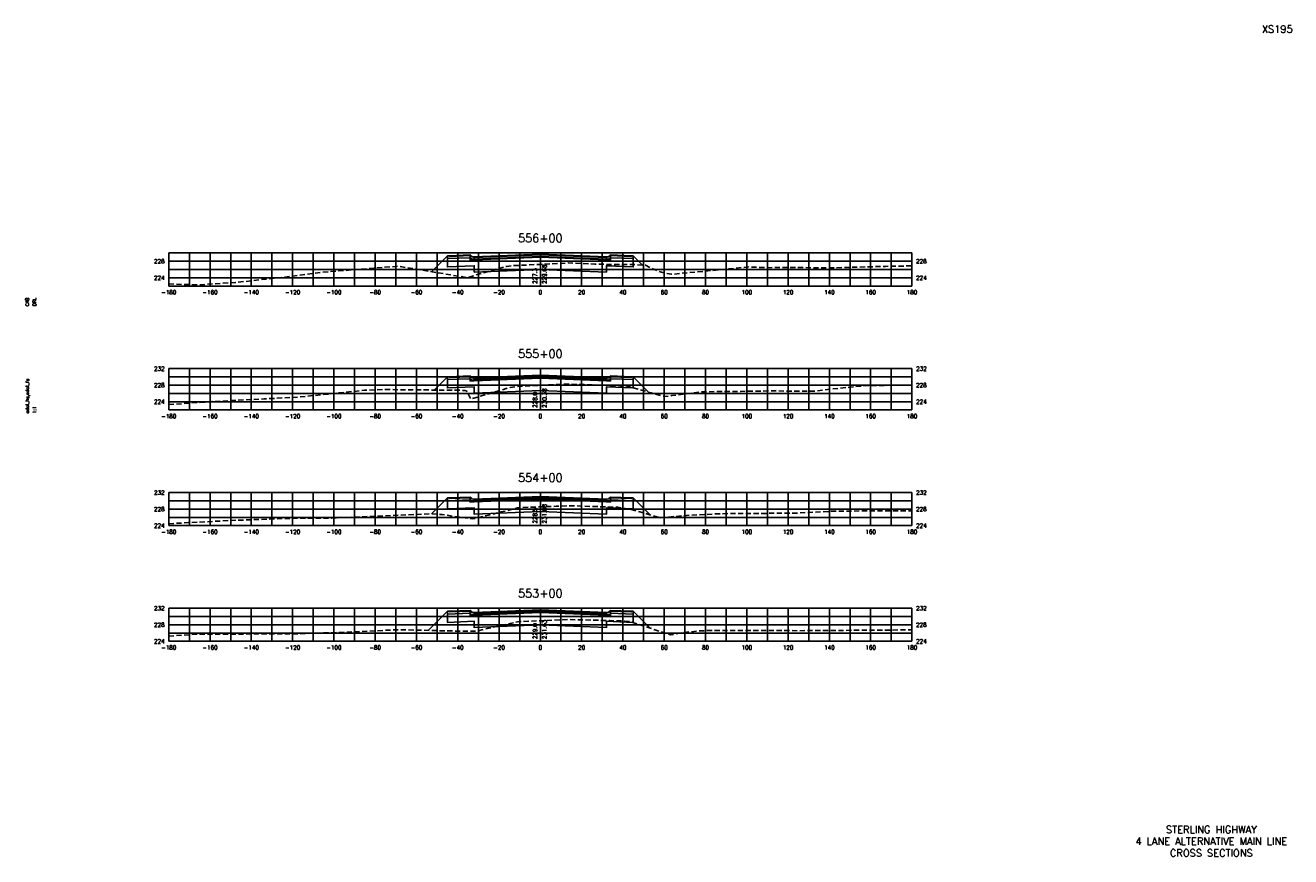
# Model space of a CAD drawing. Extents: x 37 to 9410, y 16 to 8218.
# Tile 74 of 110: x 8797 to 9410, y 1056 to 1458. Entities that reach past the tile are written whole.
import ezdxf
from ezdxf.enums import TextEntityAlignment as Align

# ---------------------------------------------------------------- set-up
doc = ezdxf.new("R2010")
doc.units = 0
doc.header["$LTSCALE"] = 20
doc.header["$MEASUREMENT"] = 0
doc.linetypes.add('HIDDEN_050%', pattern=[0.1875, 0.125, -0.0625])
for name, color, linetype in [('S-AT-TXT175', 6, 'Continuous'), ('S-AT-TXT80', 1, 'Continuous'), ('XDATUM', 3, 'Continuous'), ('XEG', 1, 'HIDDEN_050%'), ('XFG', 2, 'Continuous'), ('XGRID', 251, 'Continuous'), ('XGRIDT', 2, 'Continuous'), ('XREF-BORDER', 7, 'Continuous')]:
    doc.layers.add(name, color=color, linetype=linetype)
doc.styles.add('L100', font='simplex.shx', dxfattribs={"height": 2})
doc.styles.add('L175', font='ROMANSM.shx', dxfattribs={"height": 3.5})
doc.styles.add('L80', font='ROMANSM.shx', dxfattribs={"height": 1.6})

# ---------------------------------------------------------------- blocks, each defined once
blk = doc.blocks.new('03025_00_att1')
at = {"layer": 'S-AT-TXT175', "style": 'L175'}
for tag, p in [('NUM', (32.402, 20.822)), ('LINE1', (30.64, 1.444)), ('LINE2', (30.64, 1.161)), ('LINE3', (30.64, 0.877))]:
    blk.add_attdef(tag, text='', height=0.175, dxfattribs=at).set_placement(p, align=Align.CENTER)
at = {"layer": 'S-AT-TXT80', "style": 'L80'}
for tag, p in [('DESIGNED', (2.094, 14.201)), ('CHECKED', (2.265, 14.201)), ('DRAFTED', (2.436, 14.201)), ('PSCALE', (2.265, 11.605)), ('PCTB', (2.094, 11.605)), ('PVIEW', (2.436, 11.605))]:
    blk.add_attdef(tag, p, '', height=0.08, rotation=90, dxfattribs=at)

msp = doc.modelspace()

# ---------------------------------------------------------------- linework, layer by layer
at = {"layer": 'XDATUM', "flags": 128}
for points in [[(8993.38, 1338.95), (9001.05, 1346.61), (9001.05, 1341.27), (9014.05, 1341.79), (9014.05, 1338.74), (9046.05, 1340.02), (9078.05, 1338.74), (9078.05, 1341.79), (9091.05, 1341.27), (9091.05, 1346.61), (9095.54, 1342.13)], [(8994.67, 1281.63), (9001.05, 1288.01), (9001.05, 1282.67), (9014.05, 1283.19), (9014.05, 1280.14), (9046.05, 1281.42), (9078.05, 1280.14), (9078.05, 1283.19), (9091.05, 1282.67), (9091.05, 1288.01), (9098.42, 1280.64)], [(8993.37, 1221.73), (9001.05, 1229.41), (9001.05, 1224.07), (9014.05, 1224.59), (9014.05, 1221.54), (9046.05, 1222.82), (9078.05, 1221.54), (9078.05, 1224.59), (9091.05, 1224.07), (9091.05, 1229.41), (9099.25, 1221.21)], [(8991.79, 1165.26), (9001.05, 1174.51), (9001.05, 1169.17), (9014.05, 1169.69), (9014.05, 1166.64), (9046.05, 1167.92), (9078.05, 1166.64), (9078.05, 1169.69), (9091.05, 1169.17), (9091.05, 1174.51), (9099.14, 1166.43)]]:
    msp.add_lwpolyline(points, dxfattribs=at)
at = {"layer": 'XEG', "flags": 128}
for points in [[(8866.05, 1333.02), (8879.84, 1332.56), (8898.43, 1333.7), (8928.46, 1337.03), (8940.3, 1338.67), (8977.08, 1341.57), (8984.46, 1340.44), (9010.52, 1336.08), (9024.66, 1340.11), (9028.74, 1341.32), (9029.59, 1341.41), (9032.95, 1341.87), (9038.64, 1342.14), (9046.05, 1342.5), (9059.45, 1343.15), (9072.38, 1342.64), (9082.09, 1342.36), (9085.19, 1342.4), (9090.78, 1342.43), (9091.63, 1342.43), (9092.22, 1342.38), (9096.95, 1342.02), (9103.09, 1339.19), (9105.85, 1338.4), (9106.93, 1338.14), (9109.55, 1337.66), (9146.82, 1341.22), (9155.32, 1340.88), (9158.34, 1340.92), (9164.75, 1340.93), (9187.84, 1340.83), (9204.53, 1341.28), (9213.24, 1341.51), (9223.2, 1341.71), (9226.05, 1341.74)], [(8866.05, 1274.61), (8886.91, 1276.04), (8912.33, 1277.36), (8928.78, 1278.21), (8960.95, 1281.52), (8970.65, 1281.88), (9009.58, 1281.48), (9010.32, 1281.2), (9012.3, 1277.27), (9027.25, 1281.69), (9030.69, 1282.65), (9031.36, 1282.79), (9034.04, 1283.31), (9046.05, 1283.9), (9053.7, 1284.28), (9058.69, 1284.48), (9067.13, 1284.24), (9082.87, 1283.81), (9084.8, 1283.7), (9087.5, 1283.71), (9099.7, 1280.28), (9106.36, 1278.49), (9109.72, 1278.95), (9123.92, 1280.81), (9143.05, 1281), (9151.36, 1281.05), (9157.01, 1281.21), (9160.09, 1281.19), (9178.46, 1281.08), (9185.15, 1281.88), (9204.07, 1283.84), (9226.05, 1283.99)], [(8866.05, 1216.88), (8875.39, 1217.44), (8896.2, 1218.48), (8925.01, 1219.52), (8944.82, 1219.64), (8959.13, 1220.24), (8993.44, 1221.74), (8998.46, 1221.33), (9013.4, 1219.21), (9027.13, 1222.61), (9031.89, 1223.73), (9032.85, 1223.99), (9035.04, 1224.68), (9046.05, 1225.08), (9053.85, 1225.37), (9060.58, 1225.63), (9077.2, 1225.09), (9083.62, 1224.9), (9088.59, 1224.01), (9089.57, 1223.91), (9099.09, 1221.26), (9103.98, 1219.81), (9118.75, 1221.05), (9133.54, 1221.77), (9146.3, 1221.85), (9170.31, 1222.09), (9187.94, 1223), (9210.35, 1223.15), (9226.05, 1223.21)], [(8866.05, 1162.45), (8880.06, 1163.46), (8902.49, 1163.51), (8928.69, 1163.61), (8947.61, 1164.23), (8977.31, 1165.59), (9005.09, 1164.95), (9015.1, 1164.9), (9018.67, 1165.81), (9033, 1168.99), (9033.65, 1169.09), (9035.8, 1169.52), (9041.36, 1169.76), (9046.05, 1169.95), (9060.16, 1170.52), (9079.76, 1169.99), (9084.69, 1169.88), (9086.8, 1169.8), (9089.08, 1169.58), (9099.41, 1166.34), (9109.13, 1163.04), (9114.99, 1164.15), (9123.18, 1165.09), (9134.4, 1165.25), (9171.81, 1165.13), (9192.38, 1165.27), (9220.43, 1165.47), (9226.05, 1165.54)]]:
    msp.add_lwpolyline(points, dxfattribs=at)
at = {"layer": 'XFG', "flags": 128}
for points in [[(9001.05, 1346.61), (9001.05, 1346.61), (8993.38, 1338.95)], [(9012.05, 1346.71), (9002.05, 1346.31), (9002.05, 1346.65), (9001.05, 1346.61), (9001.05, 1345.27), (9012.05, 1345.71), (9012.05, 1346.71)], [(9046.05, 1346.02), (9014.05, 1344.74), (9012.05, 1344.66), (9012.05, 1345.71), (9001.05, 1345.27), (9001.05, 1341.27), (9014.05, 1341.79), (9014.05, 1338.74), (9046.05, 1340.02)], [(9012.05, 1347.05), (9002.05, 1346.65), (9002.05, 1346.31), (9012.05, 1346.71), (9012.05, 1347.05)], [(9012.05, 1347.05), (9012.05, 1345.16), (9012.81, 1345.13), (9014.05, 1345.08), (9014.05, 1346.08), (9014.05, 1346.08), (9012.81, 1346.13), (9012.59, 1346.62), (9012.29, 1346.95), (9012.05, 1347.05)], [(9046.05, 1346.36), (9014.05, 1345.08), (9012.05, 1345.16), (9012.05, 1344.66), (9014.05, 1344.74), (9046.05, 1346.02)], [(9046.05, 1347.36), (9014.05, 1346.08), (9014.05, 1345.74), (9046.05, 1347.02)], [(9046.05, 1347.02), (9014.05, 1345.74), (9014.05, 1345.08), (9046.05, 1346.36)], [(9046.05, 1347.36), (9078.05, 1346.08), (9078.05, 1345.74), (9046.05, 1347.02)], [(9046.05, 1347.02), (9078.05, 1345.74), (9078.05, 1345.08), (9046.05, 1346.36)], [(9046.05, 1346.36), (9078.05, 1345.08), (9078.05, 1345.08), (9080.05, 1345.16), (9080.05, 1344.66), (9078.05, 1344.74), (9046.05, 1346.02)], [(9046.05, 1346.02), (9078.05, 1344.74), (9080.05, 1344.66), (9080.05, 1345.71), (9091.05, 1345.27), (9091.05, 1341.27), (9078.05, 1341.79), (9078.05, 1338.74), (9046.05, 1340.02)], [(9080.05, 1347.05), (9080.05, 1345.16), (9079.29, 1345.13), (9078.05, 1345.08), (9078.05, 1346.08), (9078.05, 1346.08), (9079.29, 1346.13), (9079.51, 1346.62), (9079.81, 1346.95), (9080.05, 1347.05)], [(9080.05, 1347.05), (9080.05, 1346.71), (9090.05, 1346.31), (9090.05, 1346.65), (9080.05, 1347.05)], [(9080.05, 1346.71), (9080.05, 1345.71), (9091.05, 1345.27), (9091.05, 1346.61), (9090.05, 1346.65), (9090.05, 1346.31), (9080.05, 1346.71)], [(9091.05, 1346.61), (9091.05, 1346.61), (9095.54, 1342.13)], [(9001.05, 1288.01), (9001.05, 1288.01), (8994.67, 1281.63)], [(9012.05, 1288.11), (9002.05, 1287.71), (9002.05, 1288.05), (9001.05, 1288.01), (9001.05, 1286.67), (9012.05, 1287.11), (9012.05, 1288.11)], [(9046.05, 1287.42), (9014.05, 1286.14), (9012.05, 1286.06), (9012.05, 1287.11), (9001.05, 1286.67), (9001.05, 1282.67), (9014.05, 1283.19), (9014.05, 1280.14), (9046.05, 1281.42)], [(9012.05, 1288.45), (9002.05, 1288.05), (9002.05, 1287.71), (9012.05, 1288.11), (9012.05, 1288.45)], [(9012.05, 1288.45), (9012.05, 1286.56), (9012.81, 1286.53), (9014.05, 1286.48), (9014.05, 1287.48), (9014.05, 1287.48), (9012.81, 1287.53), (9012.59, 1288.02), (9012.29, 1288.35), (9012.05, 1288.45)], [(9046.05, 1287.76), (9014.05, 1286.48), (9012.05, 1286.56), (9012.05, 1286.06), (9014.05, 1286.14), (9046.05, 1287.42)], [(9046.05, 1288.76), (9014.05, 1287.48), (9014.05, 1287.14), (9046.05, 1288.42)], [(9046.05, 1288.42), (9014.05, 1287.14), (9014.05, 1286.48), (9046.05, 1287.76)], [(9046.05, 1288.76), (9078.05, 1287.48), (9078.05, 1287.14), (9046.05, 1288.42)], [(9046.05, 1288.42), (9078.05, 1287.14), (9078.05, 1286.48), (9046.05, 1287.76)], [(9046.05, 1287.76), (9078.05, 1286.48), (9078.05, 1286.48), (9080.05, 1286.56), (9080.05, 1286.06), (9078.05, 1286.14), (9046.05, 1287.42)], [(9046.05, 1287.42), (9078.05, 1286.14), (9080.05, 1286.06), (9080.05, 1287.11), (9091.05, 1286.67), (9091.05, 1282.67), (9078.05, 1283.19), (9078.05, 1280.14), (9046.05, 1281.42)], [(9080.05, 1288.45), (9080.05, 1286.56), (9079.29, 1286.53), (9078.05, 1286.48), (9078.05, 1287.48), (9078.05, 1287.48), (9079.29, 1287.53), (9079.51, 1288.02), (9079.81, 1288.35), (9080.05, 1288.45)], [(9080.05, 1288.45), (9080.05, 1288.11), (9090.05, 1287.71), (9090.05, 1288.05), (9080.05, 1288.45)], [(9080.05, 1288.11), (9080.05, 1287.11), (9091.05, 1286.67), (9091.05, 1288.01), (9090.05, 1288.05), (9090.05, 1287.71), (9080.05, 1288.11)], [(9091.05, 1288.01), (9091.05, 1288.01), (9098.42, 1280.64)], [(9001.05, 1229.41), (9001.05, 1229.41), (8993.37, 1221.73)], [(9012.05, 1229.51), (9002.05, 1229.11), (9002.05, 1229.45), (9001.05, 1229.41), (9001.05, 1228.07), (9012.05, 1228.51), (9012.05, 1229.51)], [(9046.05, 1228.82), (9014.05, 1227.54), (9012.05, 1227.46), (9012.05, 1228.51), (9001.05, 1228.07), (9001.05, 1224.07), (9014.05, 1224.59), (9014.05, 1221.54), (9046.05, 1222.82)], [(9012.05, 1229.85), (9002.05, 1229.45), (9002.05, 1229.11), (9012.05, 1229.51), (9012.05, 1229.85)], [(9012.05, 1229.85), (9012.05, 1227.96), (9012.81, 1227.93), (9014.05, 1227.88), (9014.05, 1228.88), (9014.05, 1228.88), (9012.81, 1228.93), (9012.59, 1229.42), (9012.29, 1229.75), (9012.05, 1229.85)], [(9046.05, 1229.16), (9014.05, 1227.88), (9012.05, 1227.96), (9012.05, 1227.46), (9014.05, 1227.54), (9046.05, 1228.82)], [(9046.05, 1230.16), (9014.05, 1228.88), (9014.05, 1228.54), (9046.05, 1229.82)], [(9046.05, 1229.82), (9014.05, 1228.54), (9014.05, 1227.88), (9046.05, 1229.16)], [(9046.05, 1230.16), (9078.05, 1228.88), (9078.05, 1228.54), (9046.05, 1229.82)], [(9046.05, 1229.82), (9078.05, 1228.54), (9078.05, 1227.88), (9046.05, 1229.16)], [(9046.05, 1229.16), (9078.05, 1227.88), (9078.05, 1227.88), (9080.05, 1227.96), (9080.05, 1227.46), (9078.05, 1227.54), (9046.05, 1228.82)], [(9046.05, 1228.82), (9078.05, 1227.54), (9080.05, 1227.46), (9080.05, 1228.51), (9091.05, 1228.07), (9091.05, 1224.07), (9078.05, 1224.59), (9078.05, 1221.54), (9046.05, 1222.82)], [(9080.05, 1229.85), (9080.05, 1227.96), (9079.29, 1227.93), (9078.05, 1227.88), (9078.05, 1228.88), (9078.05, 1228.88), (9079.29, 1228.93), (9079.51, 1229.42), (9079.81, 1229.75), (9080.05, 1229.85)], [(9080.05, 1229.85), (9080.05, 1229.51), (9090.05, 1229.11), (9090.05, 1229.45), (9080.05, 1229.85)], [(9080.05, 1229.51), (9080.05, 1228.51), (9091.05, 1228.07), (9091.05, 1229.41), (9090.05, 1229.45), (9090.05, 1229.11), (9080.05, 1229.51)], [(9091.05, 1229.41), (9091.05, 1229.41), (9099.25, 1221.21)], [(9001.05, 1174.51), (9001.05, 1174.51), (8991.79, 1165.26)], [(9012.05, 1174.61), (9002.05, 1174.21), (9002.05, 1174.55), (9001.05, 1174.51), (9001.05, 1173.17), (9012.05, 1173.61), (9012.05, 1174.61)], [(9046.05, 1173.92), (9014.05, 1172.64), (9012.05, 1172.56), (9012.05, 1173.61), (9001.05, 1173.17), (9001.05, 1169.17), (9014.05, 1169.69), (9014.05, 1166.64), (9046.05, 1167.92)], [(9012.05, 1174.95), (9002.05, 1174.55), (9002.05, 1174.21), (9012.05, 1174.61), (9012.05, 1174.95)], [(9012.05, 1174.95), (9012.05, 1173.06), (9012.81, 1173.03), (9014.05, 1172.98), (9014.05, 1173.98), (9014.05, 1173.98), (9012.81, 1174.03), (9012.59, 1174.52), (9012.29, 1174.85), (9012.05, 1174.95)], [(9046.05, 1174.26), (9014.05, 1172.98), (9012.05, 1173.06), (9012.05, 1172.56), (9014.05, 1172.64), (9046.05, 1173.92)], [(9046.05, 1175.26), (9014.05, 1173.98), (9014.05, 1173.64), (9046.05, 1174.92)], [(9046.05, 1174.92), (9014.05, 1173.64), (9014.05, 1172.98), (9046.05, 1174.26)], [(9046.05, 1175.26), (9078.05, 1173.98), (9078.05, 1173.64), (9046.05, 1174.92)], [(9046.05, 1174.92), (9078.05, 1173.64), (9078.05, 1172.98), (9046.05, 1174.26)], [(9046.05, 1174.26), (9078.05, 1172.98), (9078.05, 1172.98), (9080.05, 1173.06), (9080.05, 1172.56), (9078.05, 1172.64), (9046.05, 1173.92)], [(9046.05, 1173.92), (9078.05, 1172.64), (9080.05, 1172.56), (9080.05, 1173.61), (9091.05, 1173.17), (9091.05, 1169.17), (9078.05, 1169.69), (9078.05, 1166.64), (9046.05, 1167.92)], [(9080.05, 1174.95), (9080.05, 1173.06), (9079.29, 1173.03), (9078.05, 1172.98), (9078.05, 1173.98), (9078.05, 1173.98), (9079.29, 1174.03), (9079.51, 1174.52), (9079.81, 1174.85), (9080.05, 1174.95)], [(9080.05, 1174.95), (9080.05, 1174.61), (9090.05, 1174.21), (9090.05, 1174.55), (9080.05, 1174.95)], [(9080.05, 1174.61), (9080.05, 1173.61), (9091.05, 1173.17), (9091.05, 1174.51), (9090.05, 1174.55), (9090.05, 1174.21), (9080.05, 1174.61)], [(9091.05, 1174.51), (9091.05, 1174.51), (9099.14, 1166.43)]]:
    msp.add_lwpolyline(points, dxfattribs=at)
at = {"layer": 'XGRID'}
for p, q in [((8866.05, 1332), (8866.05, 1348)), ((8866.05, 1348), (9226.05, 1348)), ((8866.05, 1344), (9226.05, 1344)), ((8876.05, 1332), (8876.05, 1348)), ((8886.05, 1332), (8886.05, 1348)), ((8896.05, 1332), (8896.05, 1348)), ((8906.05, 1332), (8906.05, 1348)), ((8916.05, 1332), (8916.05, 1348)), ((8926.05, 1332), (8926.05, 1348)), ((8936.05, 1332), (8936.05, 1348)), ((8946.05, 1332), (8946.05, 1348)), ((8956.05, 1332), (8956.05, 1348)), ((8966.05, 1332), (8966.05, 1348)), ((8976.05, 1332), (8976.05, 1348)), ((8986.05, 1332), (8986.05, 1348)), ((8996.05, 1332), (8996.05, 1348)), ((9006.05, 1332), (9006.05, 1348)), ((9016.05, 1332), (9016.05, 1348)), ((9026.05, 1332), (9026.05, 1348)), ((9036.05, 1332), (9036.05, 1348)), ((9046.05, 1332), (9046.05, 1348)), ((9056.05, 1332), (9056.05, 1348)), ((9066.05, 1332), (9066.05, 1348)), ((9076.05, 1332), (9076.05, 1348)), ((9086.05, 1332), (9086.05, 1348)), ((9096.05, 1332), (9096.05, 1348)), ((9106.05, 1332), (9106.05, 1348)), ((9116.05, 1332), (9116.05, 1348)), ((9126.05, 1332), (9126.05, 1348)), ((9136.05, 1332), (9136.05, 1348)), ((9146.05, 1332), (9146.05, 1348)), ((9156.05, 1332), (9156.05, 1348)), ((9166.05, 1332), (9166.05, 1348)), ((9176.05, 1332), (9176.05, 1348)), ((9186.05, 1332), (9186.05, 1348)), ((9196.05, 1332), (9196.05, 1348)), ((9206.05, 1332), (9206.05, 1348)), ((9216.05, 1332), (9216.05, 1348)), ((9226.05, 1332), (9226.05, 1348)), ((8866.05, 1340), (9226.05, 1340)), ((8866.05, 1336), (9226.05, 1336)), ((8866.05, 1332), (9226.05, 1332)), ((8866.05, 1272), (8866.05, 1292)), ((8866.05, 1292), (9226.05, 1292)), ((8866.05, 1288), (9226.05, 1288)), ((8876.05, 1272), (8876.05, 1292)), ((8886.05, 1272), (8886.05, 1292)), ((8896.05, 1272), (8896.05, 1292)), ((8906.05, 1272), (8906.05, 1292)), ((8916.05, 1272), (8916.05, 1292)), ((8926.05, 1272), (8926.05, 1292)), ((8936.05, 1272), (8936.05, 1292)), ((8946.05, 1272), (8946.05, 1292)), ((8956.05, 1272), (8956.05, 1292)), ((8966.05, 1272), (8966.05, 1292)), ((8976.05, 1272), (8976.05, 1292)), ((8986.05, 1272), (8986.05, 1292)), ((8996.05, 1272), (8996.05, 1292)), ((9006.05, 1272), (9006.05, 1292)), ((9016.05, 1272), (9016.05, 1292)), ((9026.05, 1272), (9026.05, 1292)), ((9036.05, 1272), (9036.05, 1292)), ((9046.05, 1272), (9046.05, 1292)), ((9056.05, 1272), (9056.05, 1292)), ((9066.05, 1272), (9066.05, 1292)), ((9076.05, 1272), (9076.05, 1292)), ((9086.05, 1272), (9086.05, 1292)), ((9096.05, 1272), (9096.05, 1292)), ((9106.05, 1272), (9106.05, 1292)), ((9116.05, 1272), (9116.05, 1292)), ((9126.05, 1272), (9126.05, 1292)), ((9136.05, 1272), (9136.05, 1292)), ((9146.05, 1272), (9146.05, 1292)), ((9156.05, 1272), (9156.05, 1292)), ((9166.05, 1272), (9166.05, 1292)), ((9176.05, 1272), (9176.05, 1292)), ((9186.05, 1272), (9186.05, 1292)), ((9196.05, 1272), (9196.05, 1292)), ((9206.05, 1272), (9206.05, 1292)), ((9216.05, 1272), (9216.05, 1292)), ((9226.05, 1272), (9226.05, 1292)), ((8866.05, 1284), (9226.05, 1284)), ((8866.05, 1280), (9226.05, 1280)), ((8866.05, 1276), (9226.05, 1276)), ((8866.05, 1272), (9226.05, 1272)), ((8866.05, 1216), (8866.05, 1232)), ((8866.05, 1232), (9226.05, 1232)), ((8866.05, 1228), (9226.05, 1228)), ((8876.05, 1216), (8876.05, 1232)), ((8886.05, 1216), (8886.05, 1232)), ((8896.05, 1216), (8896.05, 1232)), ((8906.05, 1216), (8906.05, 1232)), ((8916.05, 1216), (8916.05, 1232)), ((8926.05, 1216), (8926.05, 1232)), ((8936.05, 1216), (8936.05, 1232)), ((8946.05, 1216), (8946.05, 1232)), ((8956.05, 1216), (8956.05, 1232)), ((8966.05, 1216), (8966.05, 1232)), ((8976.05, 1216), (8976.05, 1232)), ((8986.05, 1216), (8986.05, 1232)), ((8996.05, 1216), (8996.05, 1232)), ((9006.05, 1216), (9006.05, 1232)), ((9016.05, 1216), (9016.05, 1232)), ((9026.05, 1216), (9026.05, 1232)), ((9036.05, 1216), (9036.05, 1232)), ((9046.05, 1216), (9046.05, 1232)), ((9056.05, 1216), (9056.05, 1232)), ((9066.05, 1216), (9066.05, 1232)), ((9076.05, 1216), (9076.05, 1232)), ((9086.05, 1216), (9086.05, 1232)), ((9096.05, 1216), (9096.05, 1232)), ((9106.05, 1216), (9106.05, 1232)), ((9116.05, 1216), (9116.05, 1232)), ((9126.05, 1216), (9126.05, 1232)), ((9136.05, 1216), (9136.05, 1232)), ((9146.05, 1216), (9146.05, 1232)), ((9156.05, 1216), (9156.05, 1232)), ((9166.05, 1216), (9166.05, 1232)), ((9176.05, 1216), (9176.05, 1232)), ((9186.05, 1216), (9186.05, 1232)), ((9196.05, 1216), (9196.05, 1232)), ((9206.05, 1216), (9206.05, 1232)), ((9216.05, 1216), (9216.05, 1232)), ((9226.05, 1216), (9226.05, 1232)), ((8866.05, 1224), (9226.05, 1224)), ((8866.05, 1220), (9226.05, 1220)), ((8866.05, 1216), (9226.05, 1216)), ((8866.05, 1160), (8866.05, 1176)), ((8866.05, 1176), (9226.05, 1176)), ((8866.05, 1172), (9226.05, 1172)), ((8876.05, 1160), (8876.05, 1176)), ((8886.05, 1160), (8886.05, 1176)), ((8896.05, 1160), (8896.05, 1176)), ((8906.05, 1160), (8906.05, 1176)), ((8916.05, 1160), (8916.05, 1176)), ((8926.05, 1160), (8926.05, 1176)), ((8936.05, 1160), (8936.05, 1176)), ((8946.05, 1160), (8946.05, 1176)), ((8956.05, 1160), (8956.05, 1176)), ((8966.05, 1160), (8966.05, 1176)), ((8976.05, 1160), (8976.05, 1176)), ((8986.05, 1160), (8986.05, 1176)), ((8996.05, 1160), (8996.05, 1176)), ((9006.05, 1160), (9006.05, 1176)), ((9016.05, 1160), (9016.05, 1176)), ((9026.05, 1160), (9026.05, 1176)), ((9036.05, 1160), (9036.05, 1176)), ((9046.05, 1160), (9046.05, 1176)), ((9056.05, 1160), (9056.05, 1176)), ((9066.05, 1160), (9066.05, 1176)), ((9076.05, 1160), (9076.05, 1176)), ((9086.05, 1160), (9086.05, 1176)), ((9096.05, 1160), (9096.05, 1176)), ((9106.05, 1160), (9106.05, 1176)), ((9116.05, 1160), (9116.05, 1176)), ((9126.05, 1160), (9126.05, 1176)), ((9136.05, 1160), (9136.05, 1176)), ((9146.05, 1160), (9146.05, 1176)), ((9156.05, 1160), (9156.05, 1176)), ((9166.05, 1160), (9166.05, 1176)), ((9176.05, 1160), (9176.05, 1176)), ((9186.05, 1160), (9186.05, 1176)), ((9196.05, 1160), (9196.05, 1176)), ((9206.05, 1160), (9206.05, 1176)), ((9216.05, 1160), (9216.05, 1176)), ((9226.05, 1160), (9226.05, 1176)), ((8866.05, 1168), (9226.05, 1168)), ((8866.05, 1164), (9226.05, 1164)), ((8866.05, 1160), (9226.05, 1160))]:
    msp.add_line(p, q, dxfattribs=at)

# ---------------------------------------------------------------- block references
at = {"layer": 'XREF-BORDER'}
ref = msp.add_blockref('03025_00_att1', (8756.45, 1038.23), dxfattribs=dict(at, xscale=20, yscale=20, zscale=20))
ref.add_attrib('LINE1', 'STERLING HIGHWAY', dxfattribs={"layer": 'S-AT-TXT175', "height": 3.5, "style": 'L175'}).set_placement((9371.07, 1067.1), align=Align.CENTER)
ref.add_attrib('LINE2', '4 LANE ALTERNATIVE MAIN LINE', dxfattribs={"layer": 'S-AT-TXT175', "height": 3.5, "style": 'L175'}).set_placement((9371.07, 1061.44), align=Align.CENTER)
ref.add_attrib('LINE3', 'CROSS SECTIONS', dxfattribs={"layer": 'S-AT-TXT175', "height": 3.5, "style": 'L175'}).set_placement((9371.07, 1055.77), align=Align.CENTER)
ref.add_attrib('NUM', 'XS195', dxfattribs={"layer": 'S-AT-TXT175', "height": 3.5, "style": 'L175'}).set_placement((9403, 1454.66), align=Align.CENTER)
ref.add_attrib('DESIGNED', 'CAB', (8798.34, 1322.25), dxfattribs={"layer": 'S-AT-TXT80', "height": 1.6, "rotation": 90, "style": 'L80'})
ref.add_attrib('CHECKED', 'DRL', (8801.75, 1322.25), dxfattribs={"layer": 'S-AT-TXT80', "height": 1.6, "rotation": 90, "style": 'L80'})
ref.add_attrib('PCTB', 'adot_hs,adot_fs', (8798.34, 1270.32), dxfattribs={"layer": 'S-AT-TXT80', "height": 1.6, "rotation": 90, "style": 'L80'})
ref.add_attrib('PSCALE', '1:1', (8801.75, 1270.32), dxfattribs={"layer": 'S-AT-TXT80', "height": 1.6, "rotation": 90, "style": 'L80'})

# ---------------------------------------------------------------- texts
at = {"layer": 'XGRIDT', "style": 'L100'}
for s, p in [('556+00', (9046.05, 1352)), ('555+00', (9046.05, 1296)), ('554+00', (9046.05, 1236)), ('553+00', (9046.05, 1180))]:
    msp.add_text(s, height=4, dxfattribs=at).set_placement(p, align=Align.BOTTOM_CENTER)
for s, p in [('228', (8864.05, 1344)), ('224', (8864.05, 1336)), ('232', (8864.05, 1292)), ('228', (8864.05, 1284)), ('224', (8864.05, 1276)), ('232', (8864.05, 1232)), ('228', (8864.05, 1224)), ('224', (8864.05, 1216)), ('232', (8864.05, 1176)), ('228', (8864.05, 1168)), ('224', (8864.05, 1160))]:
    msp.add_text(s, height=2, dxfattribs=at).set_placement(p, align=Align.MIDDLE_RIGHT)
for s, p in [('228', (9228.05, 1344)), ('224', (9228.05, 1336)), ('232', (9228.05, 1292)), ('228', (9228.05, 1284)), ('224', (9228.05, 1276)), ('232', (9228.05, 1232)), ('228', (9228.05, 1224)), ('224', (9228.05, 1216)), ('232', (9228.05, 1176)), ('228', (9228.05, 1168)), ('224', (9228.05, 1160))]:
    msp.add_text(s, height=2, dxfattribs=at).set_placement(p, align=Align.MIDDLE_LEFT)
for s, p in [('227.3', (9045.05, 1333)), ('228.0', (9045.05, 1273)), ('228.5', (9045.05, 1217)), ('229.0', (9045.05, 1161))]:
    msp.add_text(s, height=2, rotation=90, dxfattribs=at).set_placement(p, align=Align.BOTTOM_LEFT)
for s, p in [('229.68', (9047.05, 1333)), ('230.38', (9047.05, 1273)), ('231.08', (9047.05, 1217)), ('231.63', (9047.05, 1161))]:
    msp.add_text(s, height=2, rotation=90, dxfattribs=at).set_placement(p, align=Align.TOP_LEFT)
for s, p in [('-180', (8866.05, 1330)), ('-160', (8886.05, 1330)), ('-140', (8906.05, 1330)), ('-120', (8926.05, 1330)), ('-100', (8946.05, 1330)), ('-80', (8966.05, 1330)), ('-60', (8986.05, 1330)), ('-40', (9006.05, 1330)), ('-20', (9026.05, 1330)), ('0', (9046.05, 1330)), ('20', (9066.05, 1330)), ('40', (9086.05, 1330)), ('60', (9106.05, 1330)), ('80', (9126.05, 1330)), ('100', (9146.05, 1330)), ('120', (9166.05, 1330)), ('140', (9186.05, 1330)), ('160', (9206.05, 1330)), ('180', (9226.05, 1330)), ('-180', (8866.05, 1270)), ('-160', (8886.05, 1270)), ('-140', (8906.05, 1270)), ('-120', (8926.05, 1270)), ('-100', (8946.05, 1270)), ('-80', (8966.05, 1270)), ('-60', (8986.05, 1270)), ('-40', (9006.05, 1270)), ('-20', (9026.05, 1270)), ('0', (9046.05, 1270)), ('20', (9066.05, 1270)), ('40', (9086.05, 1270)), ('60', (9106.05, 1270)), ('80', (9126.05, 1270)), ('100', (9146.05, 1270)), ('120', (9166.05, 1270)), ('140', (9186.05, 1270)), ('160', (9206.05, 1270)), ('180', (9226.05, 1270)), ('-180', (8866.05, 1214)), ('-160', (8886.05, 1214)), ('-140', (8906.05, 1214)), ('-120', (8926.05, 1214)), ('-100', (8946.05, 1214)), ('-80', (8966.05, 1214)), ('-60', (8986.05, 1214)), ('-40', (9006.05, 1214)), ('-20', (9026.05, 1214)), ('0', (9046.05, 1214)), ('20', (9066.05, 1214)), ('40', (9086.05, 1214)), ('60', (9106.05, 1214)), ('80', (9126.05, 1214)), ('100', (9146.05, 1214)), ('120', (9166.05, 1214)), ('140', (9186.05, 1214)), ('160', (9206.05, 1214)), ('180', (9226.05, 1214)), ('-180', (8866.05, 1158)), ('-160', (8886.05, 1158)), ('-140', (8906.05, 1158)), ('-120', (8926.05, 1158)), ('-100', (8946.05, 1158)), ('-80', (8966.05, 1158)), ('-60', (8986.05, 1158)), ('-40', (9006.05, 1158)), ('-20', (9026.05, 1158)), ('0', (9046.05, 1158)), ('20', (9066.05, 1158)), ('40', (9086.05, 1158)), ('60', (9106.05, 1158)), ('80', (9126.05, 1158)), ('100', (9146.05, 1158)), ('120', (9166.05, 1158)), ('140', (9186.05, 1158)), ('160', (9206.05, 1158)), ('180', (9226.05, 1158))]:
    msp.add_text(s, height=2, dxfattribs=at).set_placement(p, align=Align.TOP_CENTER)

doc.saveas('drawing.dxf')
